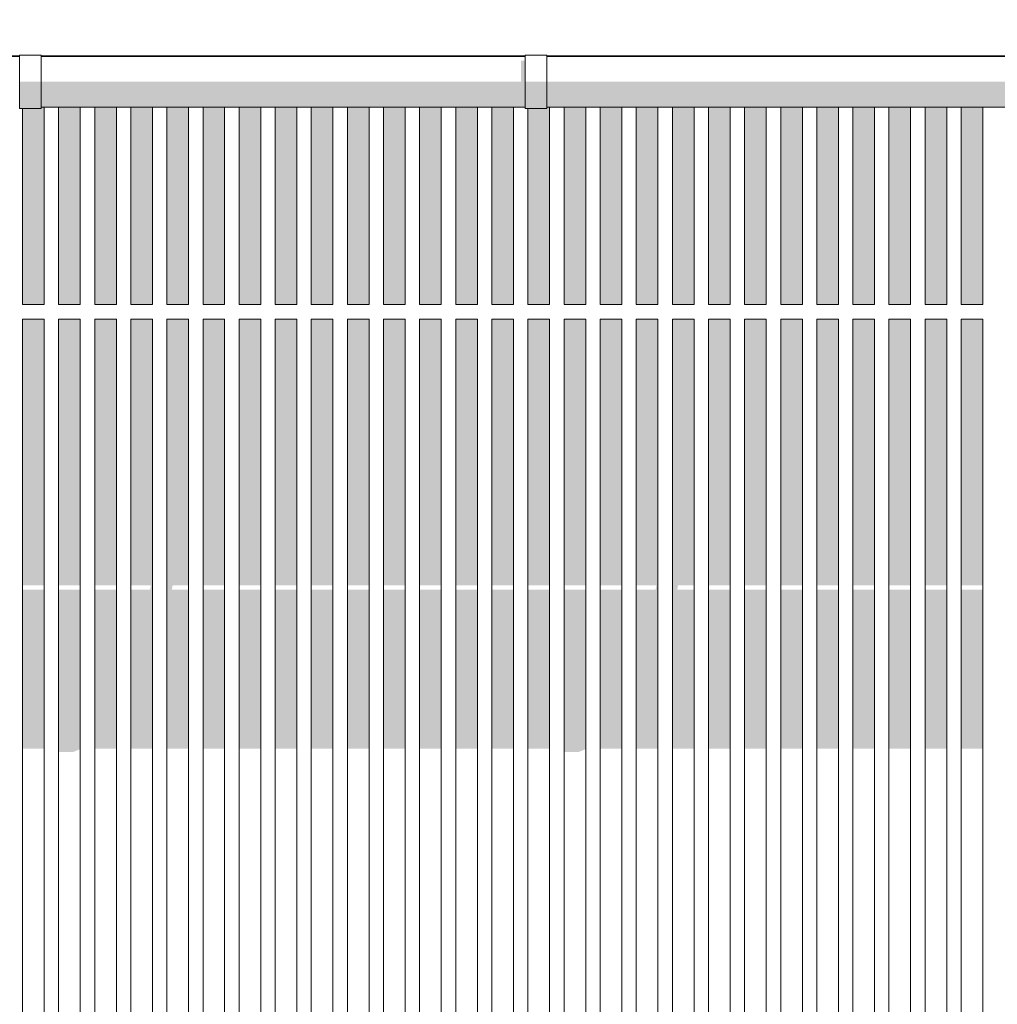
# Model space of a CAD drawing. Header units: metres. Extents: x -111 to -1, y -8 to 26.
# Tile 77 of 256: x -41.29 to -39.94, y 4.59 to 5.95. Entities that reach past the tile are written whole.
import ezdxf

# ---------------------------------------------------------------- set-up
doc = ezdxf.new("R2010")
doc.units = ezdxf.units.M
doc.header["$MEASUREMENT"] = 0
for name, color, linetype in [('30 Dachaufbau', 7, 'Continuous'), ('30 Dachentwässerung', 7, 'Continuous'), ('50 Sanitäreinrichtung', 7, 'Continuous'), ('94 Genehmigungsplanung Bemaßung', 7, 'Continuous')]:
    doc.layers.add(name, color=color, linetype=linetype)
doc.styles.add('ERSTELLTER_STIL_2', font='arial.ttf')
doc.dimstyles.new('ERSTELLTER_STIL__1', dxfattribs={"dimtxt": 0.25, "dimasz": 0.19, "dimexe": 0.18, "dimexo": 0.1, "dimgap": 0, "dimtad": 1, "dimtih": 1, "dimtoh": 1, "dimzin": 0, "dimdsep": 46, "dimtxsty": 'ERSTELLTER_STIL_2', "dimblk": 'ARROWHEAD_6', "dimblk1": 'ARROWHEAD_6', "dimblk2": 'ARROWHEAD_6', "dimcen": 0.09, "dimclrd": 7, "dimclre": 7, "dimclrt": 7, "dimazin": 0, "dimtfac": 1, "dimtdec": 4, "dimtmove": 0, "dimatfit": 3, "dimfxl": 1, "dimtolj": 1, "dimtzin": 0, "dimarcsym": 0})

# ---------------------------------------------------------------- blocks, each defined once
blk = doc.blocks.new('*D128', base_point=(-27236.1321, 0))
at = {"layer": '94 Genehmigungsplanung Bemaßung', "color": 7, "linetype": 'Continuous', "lineweight": 13}
for p, q in [((-58.1625, 9.3843), (-58.1625, 9.7593)), ((-17.3411, 9.3843), (-17.3411, 9.7593)), ((-58.0625, 9.6718), (-58.2625, 9.4718)), ((-17.2411, 9.6718), (-17.4411, 9.4718)), ((-58.3125, 9.5718), (-58.1625, 9.5718)), ((-58.1625, 9.5718), (-17.3411, 9.5718))]:
    blk.add_line(p, q, dxfattribs=at)
at = {"layer": '94 Genehmigungsplanung Bemaßung', "color": 7, "lineweight": 13, "insert": (-38.1808, 9.6218), "char_height": 0.25, "attachment_point": 7, "style": 'ERSTELLTER_STIL_2'}
blk.add_mtext('\\A1;{\\pql;\\fArial|b0|i0|c0|p0;\\W1.000000;40,82}', dxfattribs=at)
blk = doc.blocks.new('ARROWHEAD_6')
at = {"color": 0, "linetype": 'Continuous', "lineweight": 0}
for p, q in [((-0.5, -0.5), (0.5, 0.5)), ((0, 0), (-1, 0))]:
    blk.add_line(p, q, dxfattribs=at)

msp = doc.modelspace()

# ---------------------------------------------------------------- hatches: boundary and pattern name
at = {"layer": '30 Dachentwässerung', "linetype": 'Continuous', "lineweight": 0, "true_color": 0x000000}
for points in [[(-40.6005, 5.8975), (-40.6005, 5.8684), (-40.595, 5.8684), (-40.595, 5.8975)], [(-41.265, 5.8413), (-41.265, 5.8684), (-41.295, 5.8684), (-41.295, 5.8413)], [(-41.265, 5.8428), (-40.595, 5.8428), (-40.595, 5.8684), (-41.265, 5.8684)], [(-40.565, 5.8413), (-40.565, 5.8684), (-40.595, 5.8684), (-40.595, 5.8413)], [(-40.565, 5.8428), (-39.895, 5.8428), (-39.895, 5.8684), (-40.565, 5.8684)], [(-41.265, 5.8314), (-41.265, 5.8413), (-41.295, 5.8413), (-41.295, 5.8314)], [(-41.265, 5.8334), (-40.595, 5.8334), (-40.595, 5.8428), (-41.265, 5.8428)], [(-40.565, 5.8314), (-40.565, 5.8413), (-40.595, 5.8413), (-40.595, 5.8314)], [(-40.565, 5.8334), (-39.895, 5.8334), (-39.895, 5.8428), (-40.565, 5.8428)]]:
    msp.add_hatch(color=18, dxfattribs=at).paths.add_polyline_path(points)
at = {"layer": '50 Sanitäreinrichtung', "linetype": 'Continuous', "lineweight": 0, "true_color": 0x000000}
for points in [[(-41.265, 5.9044), (-41.265, 5.9034), (-41.2611, 5.9034), (-41.2611, 5.9044)], [(-41.2411, 5.9044), (-41.2611, 5.9044), (-41.2611, 5.9034), (-41.2411, 5.9034)], [(-41.2411, 5.9044), (-41.2411, 5.9034), (-41.2111, 5.9034), (-41.2111, 5.9044)], [(-41.1911, 5.9044), (-41.2111, 5.9044), (-41.2111, 5.9034), (-41.1911, 5.9034)], [(-41.1911, 5.9044), (-41.1911, 5.9034), (-41.1611, 5.9034), (-41.1611, 5.9044)], [(-41.1411, 5.9044), (-41.1611, 5.9044), (-41.1611, 5.9034), (-41.1411, 5.9034)], [(-41.1411, 5.9044), (-41.1411, 5.9034), (-41.1111, 5.9034), (-41.1111, 5.9044)], [(-41.1111, 5.9034), (-41.0911, 5.9034), (-41.0911, 5.9044), (-41.1111, 5.9044)], [(-41.0911, 5.9044), (-41.0911, 5.9034), (-41.0611, 5.9034), (-41.0611, 5.9044)], [(-41.0611, 5.9044), (-41.0611, 5.9034), (-41.0411, 5.9034), (-41.0411, 5.9044)], [(-41.0411, 5.9044), (-41.0411, 5.9034), (-41.0111, 5.9034), (-41.0111, 5.9044)], [(-40.9911, 5.9044), (-41.0111, 5.9044), (-41.0111, 5.9034), (-40.9911, 5.9034)], [(-40.9911, 5.9044), (-40.9911, 5.9034), (-40.9611, 5.9034), (-40.9611, 5.9044)], [(-40.9611, 5.9044), (-40.9611, 5.9034), (-40.9411, 5.9034), (-40.9411, 5.9044)], [(-40.9411, 5.9044), (-40.9411, 5.9034), (-40.9111, 5.9034), (-40.9111, 5.9044)], [(-40.9111, 5.9034), (-40.8911, 5.9034), (-40.8911, 5.9044), (-40.9111, 5.9044)], [(-40.8911, 5.9044), (-40.8911, 5.9034), (-40.8611, 5.9034), (-40.8611, 5.9044)], [(-40.8411, 5.9044), (-40.8611, 5.9044), (-40.8611, 5.9034), (-40.8411, 5.9034)], [(-40.8411, 5.9044), (-40.8411, 5.9034), (-40.8111, 5.9034), (-40.8111, 5.9044)], [(-40.7911, 5.9044), (-40.8111, 5.9044), (-40.8111, 5.9034), (-40.7911, 5.9034)], [(-40.7911, 5.9044), (-40.7911, 5.9034), (-40.7611, 5.9034), (-40.7611, 5.9044)], [(-40.7611, 5.9034), (-40.7411, 5.9034), (-40.7411, 5.9044), (-40.7611, 5.9044)], [(-40.7411, 5.9044), (-40.7411, 5.9034), (-40.7111, 5.9034), (-40.7111, 5.9044)], [(-40.7111, 5.9044), (-40.7111, 5.9034), (-40.6911, 5.9034), (-40.6911, 5.9044)], [(-40.6911, 5.9044), (-40.6911, 5.9034), (-40.6611, 5.9034), (-40.6611, 5.9044)], [(-40.6611, 5.9044), (-40.6611, 5.9034), (-40.6411, 5.9034), (-40.6411, 5.9044)], [(-40.6411, 5.9044), (-40.6411, 5.9034), (-40.6111, 5.9034), (-40.6111, 5.9044)], [(-40.6111, 5.9044), (-40.6111, 5.9034), (-40.595, 5.9034), (-40.595, 5.9044)], [(-40.565, 5.9044), (-40.565, 5.9034), (-40.5611, 5.9034), (-40.5611, 5.9044)], [(-40.5411, 5.9044), (-40.5611, 5.9044), (-40.5611, 5.9034), (-40.5411, 5.9034)], [(-40.5411, 5.9044), (-40.5411, 5.9034), (-40.5111, 5.9034), (-40.5111, 5.9044)], [(-40.5111, 5.9034), (-40.4911, 5.9034), (-40.4911, 5.9044), (-40.5111, 5.9044)], [(-40.4911, 5.9044), (-40.4911, 5.9034), (-40.4611, 5.9034), (-40.4611, 5.9044)], [(-40.4611, 5.9044), (-40.4611, 5.9034), (-40.4411, 5.9034), (-40.4411, 5.9044)], [(-40.4411, 5.9044), (-40.4411, 5.9034), (-40.4111, 5.9034), (-40.4111, 5.9044)], [(-40.3911, 5.9044), (-40.4111, 5.9044), (-40.4111, 5.9034), (-40.3911, 5.9034)], [(-40.3911, 5.9044), (-40.3911, 5.9034), (-40.3611, 5.9034), (-40.3611, 5.9044)], [(-40.3411, 5.9044), (-40.3611, 5.9044), (-40.3611, 5.9034), (-40.3411, 5.9034)], [(-40.3411, 5.9044), (-40.3411, 5.9034), (-40.3111, 5.9034), (-40.3111, 5.9044)], [(-40.3111, 5.9034), (-40.2911, 5.9034), (-40.2911, 5.9044), (-40.3111, 5.9044)], [(-40.2911, 5.9044), (-40.2911, 5.9034), (-40.2611, 5.9034), (-40.2611, 5.9044)], [(-40.2611, 5.9034), (-40.2411, 5.9034), (-40.2411, 5.9044), (-40.2611, 5.9044)], [(-40.2411, 5.9044), (-40.2411, 5.9034), (-40.2111, 5.9034), (-40.2111, 5.9044)], [(-40.1911, 5.9044), (-40.2111, 5.9044), (-40.2111, 5.9034), (-40.1911, 5.9034)], [(-40.1911, 5.9044), (-40.1911, 5.9034), (-40.1611, 5.9034), (-40.1611, 5.9044)], [(-40.1611, 5.9044), (-40.1611, 5.9034), (-40.1411, 5.9034), (-40.1411, 5.9044)], [(-40.1411, 5.9044), (-40.1411, 5.9034), (-40.1111, 5.9034), (-40.1111, 5.9044)], [(-40.0911, 5.9044), (-40.1111, 5.9044), (-40.1111, 5.9034), (-40.0911, 5.9034)], [(-40.0911, 5.9044), (-40.0911, 5.9034), (-40.0611, 5.9034), (-40.0611, 5.9044)], [(-40.0611, 5.9034), (-40.0411, 5.9034), (-40.0411, 5.9044), (-40.0611, 5.9044)], [(-40.0411, 5.9044), (-40.0411, 5.9034), (-40.0111, 5.9034), (-40.0111, 5.9044)], [(-40.0111, 5.9044), (-40.0111, 5.9034), (-39.9911, 5.9034), (-39.9911, 5.9044)], [(-39.9911, 5.9044), (-39.9911, 5.9034), (-39.9611, 5.9034), (-39.9611, 5.9044)], [(-39.9611, 5.9034), (-39.9411, 5.9034), (-39.9411, 5.9044), (-39.9611, 5.9044)], [(-41.265, 5.8314), (-41.2911, 5.8314), (-41.2911, 5.56), (-41.2611, 5.56), (-41.2611, 5.8334), (-41.265, 5.8334)], [(-41.2411, 5.56), (-41.2111, 5.56), (-41.2111, 5.8334), (-41.2411, 5.8334)], [(-41.1911, 5.56), (-41.1611, 5.56), (-41.1611, 5.8334), (-41.1911, 5.8334)], [(-41.1411, 5.56), (-41.1111, 5.56), (-41.1111, 5.8334), (-41.1411, 5.8334)], [(-41.0911, 5.56), (-41.0611, 5.56), (-41.0611, 5.8334), (-41.0911, 5.8334)], [(-41.0411, 5.56), (-41.0111, 5.56), (-41.0111, 5.8334), (-41.0411, 5.8334)], [(-40.9911, 5.56), (-40.9611, 5.56), (-40.9611, 5.8334), (-40.9911, 5.8334)], [(-40.9411, 5.56), (-40.9111, 5.56), (-40.9111, 5.8334), (-40.9411, 5.8334)], [(-40.8911, 5.56), (-40.8611, 5.56), (-40.8611, 5.8334), (-40.8911, 5.8334)], [(-40.8411, 5.56), (-40.8111, 5.56), (-40.8111, 5.8334), (-40.8411, 5.8334)], [(-40.7911, 5.56), (-40.7611, 5.56), (-40.7611, 5.8334), (-40.7911, 5.8334)], [(-40.7411, 5.56), (-40.7111, 5.56), (-40.7111, 5.8334), (-40.7411, 5.8334)], [(-40.6911, 5.56), (-40.6611, 5.56), (-40.6611, 5.8334), (-40.6911, 5.8334)], [(-40.6411, 5.56), (-40.6111, 5.56), (-40.6111, 5.8334), (-40.6411, 5.8334)], [(-40.565, 5.8314), (-40.5911, 5.8314), (-40.5911, 5.56), (-40.5611, 5.56), (-40.5611, 5.8334), (-40.565, 5.8334)], [(-40.5411, 5.56), (-40.5111, 5.56), (-40.5111, 5.8334), (-40.5411, 5.8334)], [(-40.4911, 5.56), (-40.4611, 5.56), (-40.4611, 5.8334), (-40.4911, 5.8334)], [(-40.4411, 5.56), (-40.4111, 5.56), (-40.4111, 5.8334), (-40.4411, 5.8334)], [(-40.3911, 5.56), (-40.3611, 5.56), (-40.3611, 5.8334), (-40.3911, 5.8334)], [(-40.3411, 5.56), (-40.3111, 5.56), (-40.3111, 5.8334), (-40.3411, 5.8334)], [(-40.2911, 5.56), (-40.2611, 5.56), (-40.2611, 5.8334), (-40.2911, 5.8334)], [(-40.2411, 5.56), (-40.2111, 5.56), (-40.2111, 5.8334), (-40.2411, 5.8334)], [(-40.1911, 5.56), (-40.1611, 5.56), (-40.1611, 5.8334), (-40.1911, 5.8334)], [(-40.1411, 5.56), (-40.1111, 5.56), (-40.1111, 5.8334), (-40.1411, 5.8334)], [(-40.0911, 5.56), (-40.0611, 5.56), (-40.0611, 5.8334), (-40.0911, 5.8334)], [(-40.0411, 5.56), (-40.0111, 5.56), (-40.0111, 5.8334), (-40.0411, 5.8334)], [(-39.9911, 5.56), (-39.9611, 5.56), (-39.9611, 5.8334), (-39.9911, 5.8334)], [(-41.2911, 5.1716), (-41.2611, 5.1716), (-41.2611, 5.54), (-41.2911, 5.54)], [(-41.2411, 5.1716), (-41.2111, 5.1716), (-41.2111, 5.54), (-41.2411, 5.54)], [(-41.1611, 5.54), (-41.1911, 5.54), (-41.1911, 5.1716), (-41.1611, 5.1716)], [(-41.1111, 5.54), (-41.1411, 5.54), (-41.1411, 5.1716), (-41.1131, 5.1716), (-41.1144, 5.1653), (-41.1411, 5.1653), (-41.1411, 4.9455), (-41.1111, 4.9455)], [(-41.0611, 5.54), (-41.0911, 5.54), (-41.0911, 4.9455), (-41.0611, 4.9455), (-41.0611, 5.1653), (-41.0844, 5.1653), (-41.0831, 5.1716), (-41.0611, 5.1716)], [(-41.0111, 5.54), (-41.0411, 5.54), (-41.0411, 5.1716), (-41.0111, 5.1716)], [(-40.9611, 5.54), (-40.9911, 5.54), (-40.9911, 5.1716), (-40.9611, 5.1716)], [(-40.9111, 5.54), (-40.9411, 5.54), (-40.9411, 5.1716), (-40.9111, 5.1716)], [(-40.8611, 5.54), (-40.8911, 5.54), (-40.8911, 5.1716), (-40.8611, 5.1716)], [(-40.8111, 5.54), (-40.8411, 5.54), (-40.8411, 5.1716), (-40.8111, 5.1716)], [(-40.7611, 5.54), (-40.7911, 5.54), (-40.7911, 5.1716), (-40.7611, 5.1716)], [(-40.7111, 5.54), (-40.7411, 5.54), (-40.7411, 5.1716), (-40.7111, 5.1716)], [(-40.6611, 5.54), (-40.6911, 5.54), (-40.6911, 5.1716), (-40.6611, 5.1716)], [(-40.6111, 5.54), (-40.6411, 5.54), (-40.6411, 5.1716), (-40.6111, 5.1716)], [(-40.5611, 5.54), (-40.5911, 5.54), (-40.5911, 5.1716), (-40.5611, 5.1716)], [(-40.5111, 5.54), (-40.5411, 5.54), (-40.5411, 5.1716), (-40.5111, 5.1716)], [(-40.4911, 5.1716), (-40.4611, 5.1716), (-40.4611, 5.54), (-40.4911, 5.54)], [(-40.4411, 4.9455), (-40.4111, 4.9455), (-40.4111, 5.54), (-40.4411, 5.54), (-40.4411, 5.1716), (-40.4131, 5.1716), (-40.4144, 5.1653), (-40.4411, 5.1653)], [(-40.3611, 5.54), (-40.3911, 5.54), (-40.3911, 4.9455), (-40.3611, 4.9455), (-40.3611, 5.1653), (-40.3844, 5.1653), (-40.3831, 5.1716), (-40.3611, 5.1716)], [(-40.3111, 5.54), (-40.3411, 5.54), (-40.3411, 5.1716), (-40.3111, 5.1716)], [(-40.2611, 5.54), (-40.2911, 5.54), (-40.2911, 5.1716), (-40.2611, 5.1716)], [(-40.2111, 5.54), (-40.2411, 5.54), (-40.2411, 5.1716), (-40.2111, 5.1716)], [(-40.1611, 5.54), (-40.1911, 5.54), (-40.1911, 5.1716), (-40.1611, 5.1716)], [(-40.1411, 5.1716), (-40.1111, 5.1716), (-40.1111, 5.54), (-40.1411, 5.54)], [(-40.0611, 5.54), (-40.0911, 5.54), (-40.0911, 5.1716), (-40.0611, 5.1716)], [(-40.0111, 5.54), (-40.0411, 5.54), (-40.0411, 5.1716), (-40.0111, 5.1716)], [(-39.9611, 5.54), (-39.9911, 5.54), (-39.9911, 5.1716), (-39.9611, 5.1716)], [(-41.2611, 5.1653), (-41.2911, 5.1653), (-41.2911, 4.9455), (-41.2611, 4.9455)], [(-41.2411, 4.9406), (-41.221, 4.9406), (-41.2111, 4.9447), (-41.2111, 5.1653), (-41.2411, 5.1653)], [(-41.1911, 4.9455), (-41.1611, 4.9455), (-41.1611, 5.1653), (-41.1911, 5.1653)], [(-41.0111, 5.1653), (-41.0411, 5.1653), (-41.0411, 4.9455), (-41.0111, 4.9455)], [(-40.9611, 5.1653), (-40.9911, 5.1653), (-40.9911, 4.9455), (-40.9611, 4.9455)], [(-40.9111, 5.1653), (-40.9411, 5.1653), (-40.9411, 4.9455), (-40.9111, 4.9455)], [(-40.8911, 4.9455), (-40.8611, 4.9455), (-40.8611, 5.1653), (-40.8911, 5.1653)], [(-40.8411, 4.9455), (-40.8111, 4.9455), (-40.8111, 5.1653), (-40.8411, 5.1653)], [(-40.7911, 4.9455), (-40.7611, 4.9455), (-40.7611, 5.1653), (-40.7911, 5.1653)], [(-40.7411, 4.9455), (-40.7111, 4.9455), (-40.7111, 5.1653), (-40.7411, 5.1653)], [(-40.6611, 5.1653), (-40.6911, 5.1653), (-40.6911, 4.9455), (-40.6611, 4.9455)], [(-40.6111, 5.1653), (-40.6411, 5.1653), (-40.6411, 4.9455), (-40.6111, 4.9455)], [(-40.5611, 5.1653), (-40.5911, 5.1653), (-40.5911, 4.9455), (-40.5611, 4.9455)], [(-40.5111, 5.1653), (-40.5411, 5.1653), (-40.5411, 4.9406), (-40.521, 4.9406), (-40.5111, 4.9447)], [(-40.4611, 5.1653), (-40.4911, 5.1653), (-40.4911, 4.9455), (-40.4611, 4.9455)], [(-40.3111, 5.1653), (-40.3411, 5.1653), (-40.3411, 4.9455), (-40.3111, 4.9455)], [(-40.2911, 4.9455), (-40.2611, 4.9455), (-40.2611, 5.1653), (-40.2911, 5.1653)], [(-40.2411, 4.9455), (-40.2111, 4.9455), (-40.2111, 5.1653), (-40.2411, 5.1653)], [(-40.1911, 4.9455), (-40.1611, 4.9455), (-40.1611, 5.1653), (-40.1911, 5.1653)], [(-40.1111, 5.1653), (-40.1411, 5.1653), (-40.1411, 4.9455), (-40.1111, 4.9455)], [(-40.0911, 4.9455), (-40.0611, 4.9455), (-40.0611, 5.1653), (-40.0911, 5.1653)], [(-40.0411, 4.9455), (-40.0111, 4.9455), (-40.0111, 5.1653), (-40.0411, 5.1653)], [(-39.9911, 4.9455), (-39.9611, 4.9455), (-39.9611, 5.1653), (-39.9911, 5.1653)]]:
    msp.add_hatch(color=18, dxfattribs=at).paths.add_polyline_path(points)

# ---------------------------------------------------------------- linework, layer by layer
at = {"layer": '30 Dachaufbau', "color": 7, "linetype": 'Continuous', "lineweight": 13}
for p, q in [((-41.295, 5.9044), (-41.965, 5.9044)), ((-40.595, 5.9044), (-41.265, 5.9044)), ((-39.895, 5.9044), (-40.565, 5.9044))]:
    msp.add_line(p, q, dxfattribs=at)
at = {"layer": '30 Dachentwässerung', "color": 7, "linetype": 'Continuous', "lineweight": 13}
for p, q in [((-41.965, 5.9034), (-41.295, 5.9034)), ((-41.295, 5.8684), (-41.295, 5.9054)), ((-41.265, 5.9054), (-41.295, 5.9054)), ((-41.265, 5.8684), (-41.265, 5.9054)), ((-41.265, 5.9034), (-40.595, 5.9034)), ((-40.595, 5.8684), (-40.595, 5.9054)), ((-40.565, 5.9054), (-40.595, 5.9054)), ((-40.565, 5.8684), (-40.565, 5.9054)), ((-40.565, 5.9034), (-39.895, 5.9034)), ((-41.295, 5.8413), (-41.295, 5.8684)), ((-41.265, 5.8413), (-41.265, 5.8684)), ((-40.595, 5.8413), (-40.595, 5.8684)), ((-40.565, 5.8413), (-40.565, 5.8684)), ((-41.295, 5.8314), (-41.295, 5.8413)), ((-41.265, 5.8314), (-41.265, 5.8413)), ((-40.595, 5.8314), (-40.595, 5.8413)), ((-40.565, 5.8314), (-40.565, 5.8413)), ((-41.265, 5.8314), (-41.295, 5.8314)), ((-41.265, 5.8334), (-40.595, 5.8334)), ((-40.565, 5.8314), (-40.595, 5.8314)), ((-40.565, 5.8334), (-39.895, 5.8334))]:
    msp.add_line(p, q, dxfattribs=at)
at = {"layer": '50 Sanitäreinrichtung', "color": 251, "linetype": 'Continuous', "lineweight": 18, "true_color": 0x5f5f5f}
for p, q in [((-41.2611, 5.9034), (-41.2611, 5.9044)), ((-41.2411, 5.9034), (-41.2411, 5.9044)), ((-41.2111, 5.9034), (-41.2111, 5.9044)), ((-41.1911, 5.9034), (-41.1911, 5.9044)), ((-41.1611, 5.9034), (-41.1611, 5.9044)), ((-41.1411, 5.9034), (-41.1411, 5.9044)), ((-41.1111, 5.9034), (-41.1111, 5.9044)), ((-41.0911, 5.9034), (-41.0911, 5.9044)), ((-41.0611, 5.9034), (-41.0611, 5.9044)), ((-41.0411, 5.9034), (-41.0411, 5.9044)), ((-41.0111, 5.9034), (-41.0111, 5.9044)), ((-40.9911, 5.9034), (-40.9911, 5.9044)), ((-40.9611, 5.9034), (-40.9611, 5.9044)), ((-40.9411, 5.9034), (-40.9411, 5.9044)), ((-40.9111, 5.9034), (-40.9111, 5.9044)), ((-40.8911, 5.9034), (-40.8911, 5.9044)), ((-40.8611, 5.9034), (-40.8611, 5.9044)), ((-40.8411, 5.9034), (-40.8411, 5.9044)), ((-40.8111, 5.9034), (-40.8111, 5.9044)), ((-40.7911, 5.9034), (-40.7911, 5.9044)), ((-40.7611, 5.9034), (-40.7611, 5.9044)), ((-40.7411, 5.9034), (-40.7411, 5.9044)), ((-40.7111, 5.9034), (-40.7111, 5.9044)), ((-40.6911, 5.9034), (-40.6911, 5.9044)), ((-40.6611, 5.9034), (-40.6611, 5.9044)), ((-40.6411, 5.9034), (-40.6411, 5.9044)), ((-40.6111, 5.9034), (-40.6111, 5.9044)), ((-40.5611, 5.9034), (-40.5611, 5.9044)), ((-40.5411, 5.9034), (-40.5411, 5.9044)), ((-40.5111, 5.9034), (-40.5111, 5.9044)), ((-40.4911, 5.9034), (-40.4911, 5.9044)), ((-40.4611, 5.9034), (-40.4611, 5.9044)), ((-40.4411, 5.9034), (-40.4411, 5.9044)), ((-40.4111, 5.9034), (-40.4111, 5.9044)), ((-40.3911, 5.9034), (-40.3911, 5.9044)), ((-40.3611, 5.9034), (-40.3611, 5.9044)), ((-40.3411, 5.9034), (-40.3411, 5.9044)), ((-40.3111, 5.9034), (-40.3111, 5.9044)), ((-40.2911, 5.9034), (-40.2911, 5.9044)), ((-40.2611, 5.9034), (-40.2611, 5.9044)), ((-40.2411, 5.9034), (-40.2411, 5.9044)), ((-40.2111, 5.9034), (-40.2111, 5.9044)), ((-40.1911, 5.9034), (-40.1911, 5.9044)), ((-40.1611, 5.9034), (-40.1611, 5.9044)), ((-40.1411, 5.9034), (-40.1411, 5.9044)), ((-40.1111, 5.9034), (-40.1111, 5.9044)), ((-40.0911, 5.9034), (-40.0911, 5.9044)), ((-40.0611, 5.9034), (-40.0611, 5.9044)), ((-40.0411, 5.9034), (-40.0411, 5.9044)), ((-40.0111, 5.9034), (-40.0111, 5.9044)), ((-39.9911, 5.9034), (-39.9911, 5.9044)), ((-39.9611, 5.9034), (-39.9611, 5.9044)), ((-41.2911, 5.56), (-41.2911, 5.8314)), ((-41.2611, 5.56), (-41.2611, 5.8334)), ((-41.2411, 5.56), (-41.2411, 5.8334)), ((-41.2111, 5.56), (-41.2111, 5.8334)), ((-41.1911, 5.56), (-41.1911, 5.8334)), ((-41.1611, 5.56), (-41.1611, 5.8334)), ((-41.1411, 5.56), (-41.1411, 5.8334)), ((-41.1111, 5.56), (-41.1111, 5.8334)), ((-41.0911, 5.56), (-41.0911, 5.8334)), ((-41.0611, 5.56), (-41.0611, 5.8334)), ((-41.0411, 5.56), (-41.0411, 5.8334)), ((-41.0111, 5.56), (-41.0111, 5.8334)), ((-40.9911, 5.56), (-40.9911, 5.8334)), ((-40.9611, 5.56), (-40.9611, 5.8334)), ((-40.9411, 5.56), (-40.9411, 5.8334)), ((-40.9111, 5.56), (-40.9111, 5.8334)), ((-40.8911, 5.56), (-40.8911, 5.8334)), ((-40.8611, 5.56), (-40.8611, 5.8334)), ((-40.8411, 5.56), (-40.8411, 5.8334)), ((-40.8111, 5.56), (-40.8111, 5.8334)), ((-40.7911, 5.56), (-40.7911, 5.8334)), ((-40.7611, 5.56), (-40.7611, 5.8334)), ((-40.7411, 5.56), (-40.7411, 5.8334)), ((-40.7111, 5.56), (-40.7111, 5.8334)), ((-40.6911, 5.56), (-40.6911, 5.8334)), ((-40.6611, 5.56), (-40.6611, 5.8334)), ((-40.6411, 5.56), (-40.6411, 5.8334)), ((-40.6111, 5.56), (-40.6111, 5.8334)), ((-40.5911, 5.56), (-40.5911, 5.8314)), ((-40.5611, 5.56), (-40.5611, 5.8334)), ((-40.5411, 5.56), (-40.5411, 5.8334)), ((-40.5111, 5.56), (-40.5111, 5.8334)), ((-40.4911, 5.56), (-40.4911, 5.8334)), ((-40.4611, 5.56), (-40.4611, 5.8334)), ((-40.4411, 5.56), (-40.4411, 5.8334)), ((-40.4111, 5.56), (-40.4111, 5.8334)), ((-40.3911, 5.56), (-40.3911, 5.8334)), ((-40.3611, 5.56), (-40.3611, 5.8334)), ((-40.3411, 5.56), (-40.3411, 5.8334)), ((-40.3111, 5.56), (-40.3111, 5.8334)), ((-40.2911, 5.56), (-40.2911, 5.8334)), ((-40.2611, 5.56), (-40.2611, 5.8334)), ((-40.2411, 5.56), (-40.2411, 5.8334)), ((-40.2111, 5.56), (-40.2111, 5.8334)), ((-40.1911, 5.56), (-40.1911, 5.8334)), ((-40.1611, 5.56), (-40.1611, 5.8334)), ((-40.1411, 5.56), (-40.1411, 5.8334)), ((-40.1111, 5.56), (-40.1111, 5.8334)), ((-40.0911, 5.56), (-40.0911, 5.8334)), ((-40.0611, 5.56), (-40.0611, 5.8334)), ((-40.0411, 5.56), (-40.0411, 5.8334)), ((-40.0111, 5.56), (-40.0111, 5.8334)), ((-39.9911, 5.56), (-39.9911, 5.8334)), ((-39.9611, 5.56), (-39.9611, 5.8334)), ((-41.2911, 5.56), (-41.2611, 5.56)), ((-41.2411, 5.56), (-41.2111, 5.56)), ((-41.1911, 5.56), (-41.1611, 5.56)), ((-41.1411, 5.56), (-41.1111, 5.56)), ((-41.0911, 5.56), (-41.0611, 5.56)), ((-41.0411, 5.56), (-41.0111, 5.56)), ((-40.9911, 5.56), (-40.9611, 5.56)), ((-40.9411, 5.56), (-40.9111, 5.56)), ((-40.8911, 5.56), (-40.8611, 5.56)), ((-40.8411, 5.56), (-40.8111, 5.56)), ((-40.7911, 5.56), (-40.7611, 5.56)), ((-40.7411, 5.56), (-40.7111, 5.56)), ((-40.6911, 5.56), (-40.6611, 5.56)), ((-40.6411, 5.56), (-40.6111, 5.56)), ((-40.5911, 5.56), (-40.5611, 5.56)), ((-40.5411, 5.56), (-40.5111, 5.56)), ((-40.4911, 5.56), (-40.4611, 5.56)), ((-40.4411, 5.56), (-40.4111, 5.56)), ((-40.3911, 5.56), (-40.3611, 5.56)), ((-40.3411, 5.56), (-40.3111, 5.56)), ((-40.2911, 5.56), (-40.2611, 5.56)), ((-40.2411, 5.56), (-40.2111, 5.56)), ((-40.1911, 5.56), (-40.1611, 5.56)), ((-40.1411, 5.56), (-40.1111, 5.56)), ((-40.0911, 5.56), (-40.0611, 5.56)), ((-40.0411, 5.56), (-40.0111, 5.56)), ((-39.9911, 5.56), (-39.9611, 5.56)), ((-41.2911, 3.36), (-41.2911, 5.54)), ((-41.2911, 5.54), (-41.2611, 5.54)), ((-41.2611, 3.36), (-41.2611, 5.54)), ((-41.2411, 3.36), (-41.2411, 5.54)), ((-41.2411, 5.54), (-41.2111, 5.54)), ((-41.2111, 3.36), (-41.2111, 5.54)), ((-41.1911, 3.36), (-41.1911, 5.54)), ((-41.1911, 5.54), (-41.1611, 5.54)), ((-41.1611, 3.36), (-41.1611, 5.54)), ((-41.1411, 3.36), (-41.1411, 5.54)), ((-41.1411, 5.54), (-41.1111, 5.54)), ((-41.1111, 3.36), (-41.1111, 5.54)), ((-41.0911, 3.36), (-41.0911, 5.54)), ((-41.0911, 5.54), (-41.0611, 5.54)), ((-41.0611, 3.36), (-41.0611, 5.54)), ((-41.0411, 3.36), (-41.0411, 5.54)), ((-41.0411, 5.54), (-41.0111, 5.54)), ((-41.0111, 3.36), (-41.0111, 5.54)), ((-40.9911, 3.36), (-40.9911, 5.54)), ((-40.9911, 5.54), (-40.9611, 5.54)), ((-40.9611, 3.36), (-40.9611, 5.54)), ((-40.9411, 3.36), (-40.9411, 5.54)), ((-40.9411, 5.54), (-40.9111, 5.54)), ((-40.9111, 3.36), (-40.9111, 5.54)), ((-40.8911, 3.36), (-40.8911, 5.54)), ((-40.8911, 5.54), (-40.8611, 5.54)), ((-40.8611, 3.36), (-40.8611, 5.54)), ((-40.8411, 3.36), (-40.8411, 5.54)), ((-40.8411, 5.54), (-40.8111, 5.54)), ((-40.8111, 3.36), (-40.8111, 5.54)), ((-40.7911, 3.36), (-40.7911, 5.54)), ((-40.7911, 5.54), (-40.7611, 5.54)), ((-40.7611, 3.36), (-40.7611, 5.54)), ((-40.7411, 3.36), (-40.7411, 5.54)), ((-40.7411, 5.54), (-40.7111, 5.54)), ((-40.7111, 3.36), (-40.7111, 5.54)), ((-40.6911, 3.36), (-40.6911, 5.54)), ((-40.6911, 5.54), (-40.6611, 5.54)), ((-40.6611, 3.36), (-40.6611, 5.54)), ((-40.6411, 3.36), (-40.6411, 5.54)), ((-40.6411, 5.54), (-40.6111, 5.54)), ((-40.6111, 3.36), (-40.6111, 5.54)), ((-40.5911, 3.36), (-40.5911, 5.54)), ((-40.5911, 5.54), (-40.5611, 5.54)), ((-40.5611, 3.36), (-40.5611, 5.54)), ((-40.5411, 3.36), (-40.5411, 5.54)), ((-40.5411, 5.54), (-40.5111, 5.54)), ((-40.5111, 3.36), (-40.5111, 5.54)), ((-40.4911, 3.36), (-40.4911, 5.54)), ((-40.4911, 5.54), (-40.4611, 5.54)), ((-40.4611, 3.36), (-40.4611, 5.54)), ((-40.4411, 3.36), (-40.4411, 5.54)), ((-40.4411, 5.54), (-40.4111, 5.54)), ((-40.4111, 3.36), (-40.4111, 5.54)), ((-40.3911, 3.36), (-40.3911, 5.54)), ((-40.3911, 5.54), (-40.3611, 5.54)), ((-40.3611, 3.36), (-40.3611, 5.54)), ((-40.3411, 3.36), (-40.3411, 5.54)), ((-40.3411, 5.54), (-40.3111, 5.54)), ((-40.3111, 3.36), (-40.3111, 5.54)), ((-40.2911, 3.36), (-40.2911, 5.54)), ((-40.2911, 5.54), (-40.2611, 5.54)), ((-40.2611, 3.36), (-40.2611, 5.54)), ((-40.2411, 3.36), (-40.2411, 5.54)), ((-40.2411, 5.54), (-40.2111, 5.54)), ((-40.2111, 3.36), (-40.2111, 5.54)), ((-40.1911, 3.36), (-40.1911, 5.54)), ((-40.1911, 5.54), (-40.1611, 5.54)), ((-40.1611, 3.36), (-40.1611, 5.54)), ((-40.1411, 3.36), (-40.1411, 5.54)), ((-40.1411, 5.54), (-40.1111, 5.54)), ((-40.1111, 3.36), (-40.1111, 5.54)), ((-40.0911, 3.36), (-40.0911, 5.54)), ((-40.0911, 5.54), (-40.0611, 5.54)), ((-40.0611, 3.36), (-40.0611, 5.54)), ((-40.0411, 3.36), (-40.0411, 5.54)), ((-40.0411, 5.54), (-40.0111, 5.54)), ((-40.0111, 3.36), (-40.0111, 5.54)), ((-39.9911, 3.36), (-39.9911, 5.54)), ((-39.9911, 5.54), (-39.9611, 5.54)), ((-39.9611, 3.36), (-39.9611, 5.54))]:
    msp.add_line(p, q, dxfattribs=at)

# ---------------------------------------------------------------- dimensions: what is measured, and where the dimension line sits
at = {"layer": '94 Genehmigungsplanung Bemaßung', "color": 7, "linetype": 'Continuous', "lineweight": 13}
dim = msp.add_linear_dim(base=(-17.3411, 9.5718), p1=(-58.1625, 3.35), p2=(-17.3411, -0.4), dimstyle='ERSTELLTER_STIL__1', dxfattribs=at)
dim.commit()
dim.dimension.update_dxf_attribs({"geometry": '*D128', "text_midpoint": (-37.762, 9.7468), "dimtype": 160})

doc.saveas('drawing.dxf')
